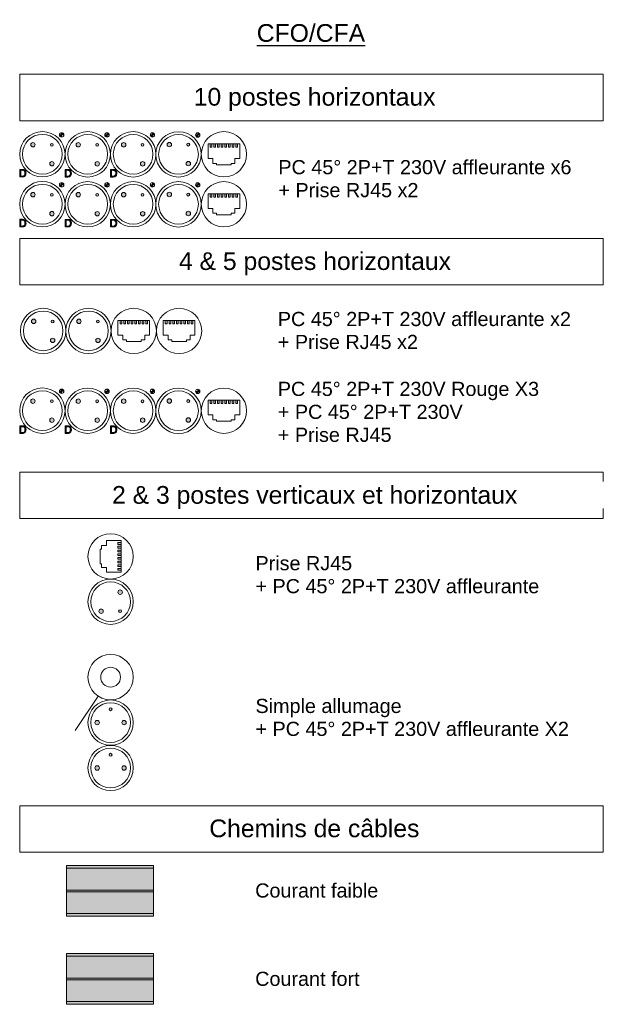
# Model space of a CAD drawing. Header units: millimetres. Extents: x -2845 to 74013, y -36085 to 13748.
# Tile 3 of 8: x -2845 to 1278, y 6795 to 13748. Entities that reach past the tile are written whole.
import ezdxf

# ---------------------------------------------------------------- set-up
doc = ezdxf.new("R2010")
doc.units = ezdxf.units.MM
for name, color, linetype, lineweight in [('A-DETL-GENF', 7, 'Continuous', 18), ('G-ANNO-TEXT', 7, 'Continuous', 30), ('LIGNE FINE', 7, 'Continuous', 18)]:
    doc.layers.add(name, color=color, linetype=linetype, lineweight=lineweight)
doc.styles.add('Arial', font='arial.ttf', dxfattribs={"height": 100})
doc.styles.add('Arial_1', font='arial.ttf', dxfattribs={"height": 125})
doc.styles.add('Arial_B', font='arial.ttf', dxfattribs={"height": 125})

# ---------------------------------------------------------------- blocks, each defined once
blk = doc.blocks.new('PC 2P_T_45__A X2 _ RJ45 X2 - 1 _ 50-325237-CFO_CFA 1 _ 50')
at = {"layer": 'A-DETL-GENF'}
h = blk.add_hatch(color=256, dxfattribs=at)
h.paths.add_polyline_path([(-2292.3, 11468.1), (-2288.3, 11468.7), (-2284.5, 11470.2), (-2281.3, 11472.7), (-2278.8, 11476), (-2277.2, 11479.7), (-2276.7, 11483.8), (-2277.2, 11487.8), (-2278.8, 11491.6), (-2281.3, 11494.9), (-2284.5, 11497.3), (-2288.3, 11498.9), (-2292.3, 11499.4), (-2296.4, 11498.9), (-2300.2, 11497.3), (-2303.4, 11494.9), (-2305.9, 11491.6), (-2307.5, 11487.8), (-2308, 11483.8), (-2307.5, 11479.7), (-2305.9, 11476), (-2303.4, 11472.7), (-2300.2, 11470.2), (-2296.4, 11468.7)])
h.paths.add_polyline_path([(-2612.3, 11468.1), (-2608.3, 11468.7), (-2604.5, 11470.2), (-2601.3, 11472.7), (-2598.8, 11476), (-2597.2, 11479.7), (-2596.7, 11483.8), (-2597.2, 11487.8), (-2598.8, 11491.6), (-2601.3, 11494.9), (-2604.5, 11497.3), (-2608.3, 11498.9), (-2612.3, 11499.4), (-2616.4, 11498.9), (-2620.2, 11497.3), (-2623.4, 11494.9), (-2625.9, 11491.6), (-2627.5, 11487.8), (-2628, 11483.8), (-2627.5, 11479.7), (-2625.9, 11476), (-2623.4, 11472.7), (-2620.2, 11470.2), (-2616.4, 11468.7)])
h.paths.add_polyline_path([(-1752.5, 11600.9), (-1752.5, 11624.9), (-1764.5, 11624.9), (-1764.5, 11600.9)])
h.paths.add_polyline_path([(-1686.5, 11600.9), (-1674.5, 11600.9), (-1674.5, 11624.9), (-1686.5, 11624.9)])
h.paths.add_polyline_path([(-1660.5, 11600.9), (-1648.5, 11600.9), (-1648.5, 11624.9), (-1660.5, 11624.9)])
h.paths.add_polyline_path([(-1634.5, 11600.9), (-1622.5, 11600.9), (-1622.5, 11624.9), (-1634.5, 11624.9)])
h.paths.add_polyline_path([(-1790.5, 11600.9), (-1778.5, 11600.9), (-1778.5, 11624.9), (-1790.5, 11624.9)])
h.paths.add_polyline_path([(-1700.5, 11600.9), (-1700.5, 11624.9), (-1712.5, 11624.9), (-1712.5, 11600.9)])
h.paths.add_polyline_path([(-1738.5, 11600.9), (-1726.5, 11600.9), (-1726.5, 11624.9), (-1738.5, 11624.9)])
h.paths.add_polyline_path([(-1816.5, 11600.9), (-1804.5, 11600.9), (-1804.5, 11624.9), (-1816.5, 11624.9)])
h.paths.add_polyline_path([(-2124.5, 11600.9), (-2124.5, 11624.9), (-2136.5, 11624.9), (-2136.5, 11600.9), (-2135.7, 11600.9)])
h.paths.add_polyline_path([(-1942.5, 11600.9), (-1942.5, 11624.9), (-1954.5, 11624.9), (-1954.5, 11600.9)])
h.paths.add_polyline_path([(-1968.5, 11600.9), (-1968.5, 11624.9), (-1980.5, 11624.9), (-1980.5, 11600.9)])
h.paths.add_polyline_path([(-2110.5, 11600.9), (-2098.5, 11600.9), (-2098.5, 11624.9), (-2110.5, 11624.9)])
h.paths.add_polyline_path([(-2084.5, 11600.9), (-2072.5, 11600.9), (-2072.5, 11624.9), (-2084.5, 11624.9)])
h.paths.add_polyline_path([(-2058.5, 11600.9), (-2046.5, 11600.9), (-2046.5, 11624.9), (-2058.5, 11624.9)])
h.paths.add_polyline_path([(-1994.5, 11600.9), (-1994.5, 11624.9), (-2006.5, 11624.9), (-2006.5, 11600.9)])
h.paths.add_polyline_path([(-2020.5, 11600.9), (-2020.5, 11624.9), (-2032.5, 11624.9), (-2032.5, 11600.9)])
h.paths.add_polyline_path([(-2426.7, 11602.4), (-2422.6, 11603), (-2418.8, 11604.5), (-2415.6, 11607), (-2413.1, 11610.3), (-2411.5, 11614), (-2411, 11618.1), (-2411.5, 11622.1), (-2413.1, 11625.9), (-2415.6, 11629.2), (-2418.8, 11631.6), (-2422.6, 11633.2), (-2426.7, 11633.7), (-2430.7, 11633.2), (-2434.5, 11631.6), (-2437.7, 11629.2), (-2440.2, 11625.9), (-2441.8, 11622.1), (-2442.3, 11618.1), (-2441.8, 11614), (-2440.2, 11610.3), (-2437.7, 11607), (-2434.5, 11604.5), (-2430.7, 11603)])
h.paths.add_polyline_path([(-2746.7, 11602.4), (-2742.6, 11603), (-2738.8, 11604.5), (-2735.6, 11607), (-2733.1, 11610.3), (-2731.5, 11614), (-2731, 11618.1), (-2731.5, 11622.1), (-2733.1, 11625.9), (-2735.6, 11629.2), (-2738.8, 11631.6), (-2742.6, 11633.2), (-2746.7, 11633.7), (-2750.7, 11633.2), (-2754.5, 11631.6), (-2757.7, 11629.2), (-2760.2, 11625.9), (-2761.8, 11622.1), (-2762.3, 11618.1), (-2761.8, 11614), (-2760.2, 11610.3), (-2757.7, 11607), (-2754.5, 11604.5), (-2750.7, 11603)])
h.paths.add_polyline_path([(-2293, 11607.4), (-2290.4, 11607.7), (-2288, 11608.7), (-2286, 11610.3), (-2284.4, 11612.4), (-2283.4, 11614.8), (-2283, 11617.4), (-2283.4, 11620), (-2284.4, 11622.4), (-2286, 11624.5), (-2288, 11626.1), (-2290.4, 11627.1), (-2293, 11627.4), (-2295.6, 11627.1), (-2298, 11626.1), (-2300.1, 11624.5), (-2301.7, 11622.4), (-2302.7, 11620), (-2303, 11617.4), (-2302.7, 11614.8), (-2301.7, 11612.4), (-2300.1, 11610.3), (-2298, 11608.7), (-2295.6, 11607.7)])
h.paths.add_polyline_path([(-2613, 11607.4), (-2610.4, 11607.7), (-2608, 11608.7), (-2606, 11610.3), (-2604.4, 11612.4), (-2603.4, 11614.8), (-2603, 11617.4), (-2603.4, 11620), (-2604.4, 11622.4), (-2606, 11624.5), (-2608, 11626.1), (-2610.4, 11627.1), (-2613, 11627.4), (-2615.6, 11627.1), (-2618, 11626.1), (-2620.1, 11624.5), (-2621.7, 11622.4), (-2622.7, 11620), (-2623, 11617.4), (-2622.7, 11614.8), (-2621.7, 11612.4), (-2620.1, 11610.3), (-2618, 11608.7), (-2615.6, 11607.7)])
for p, q in [((-2151.5, 11624.9), (-2151.5, 11520.9)), ((-2146.5, 11624.9), (-2151.5, 11624.9)), ((-2136.5, 11624.9), (-2146.5, 11624.9)), ((-2124.5, 11624.9), (-2136.5, 11624.9)), ((-2136.5, 11624.9), (-2136.5, 11600.9)), ((-2136.5, 11624.9), (-2136.5, 11600.9)), ((-2136.5, 11624.9), (-1942.5, 11624.9)), ((-2124.5, 11600.9), (-2124.5, 11624.9)), ((-2124.5, 11624.9), (-2124.5, 11600.9)), ((-2110.5, 11624.9), (-2124.5, 11624.9)), ((-2098.5, 11624.9), (-2110.5, 11624.9)), ((-2110.5, 11624.9), (-2110.5, 11600.9)), ((-2110.5, 11624.9), (-2110.5, 11600.9)), ((-2098.5, 11600.9), (-2098.5, 11624.9)), ((-2098.5, 11624.9), (-2098.5, 11600.9)), ((-2084.5, 11624.9), (-2098.5, 11624.9)), ((-2072.5, 11624.9), (-2084.5, 11624.9)), ((-2084.5, 11624.9), (-2084.5, 11600.9)), ((-2084.5, 11624.9), (-2084.5, 11600.9)), ((-2072.5, 11600.9), (-2072.5, 11624.9)), ((-2072.5, 11624.9), (-2072.5, 11600.9)), ((-2058.5, 11624.9), (-2072.5, 11624.9)), ((-2046.5, 11624.9), (-2058.5, 11624.9)), ((-2058.5, 11624.9), (-2058.5, 11600.9)), ((-2058.5, 11624.9), (-2058.5, 11600.9)), ((-2046.5, 11600.9), (-2046.5, 11624.9)), ((-2046.5, 11624.9), (-2046.5, 11600.9)), ((-2032.5, 11624.9), (-2046.5, 11624.9)), ((-2020.5, 11624.9), (-2032.5, 11624.9)), ((-2032.5, 11624.9), (-2032.5, 11600.9)), ((-2032.5, 11624.9), (-2032.5, 11600.9)), ((-2020.5, 11600.9), (-2020.5, 11624.9)), ((-2020.5, 11624.9), (-2020.5, 11600.9)), ((-2006.5, 11624.9), (-2020.5, 11624.9)), ((-1994.5, 11624.9), (-2006.5, 11624.9)), ((-2006.5, 11624.9), (-2006.5, 11600.9)), ((-2006.5, 11624.9), (-2006.5, 11600.9)), ((-1994.5, 11600.9), (-1994.5, 11624.9)), ((-1994.5, 11624.9), (-1994.5, 11600.9)), ((-1980.5, 11624.9), (-1994.5, 11624.9)), ((-1968.5, 11624.9), (-1980.5, 11624.9)), ((-1980.5, 11624.9), (-1980.5, 11600.9)), ((-1980.5, 11624.9), (-1980.5, 11600.9)), ((-1968.5, 11600.9), (-1968.5, 11624.9)), ((-1968.5, 11624.9), (-1968.5, 11600.9)), ((-1954.5, 11624.9), (-1968.5, 11624.9)), ((-1942.5, 11624.9), (-1954.5, 11624.9)), ((-1954.5, 11624.9), (-1954.5, 11600.9)), ((-1954.5, 11624.9), (-1954.5, 11600.9)), ((-1942.5, 11600.9), (-1942.5, 11624.9)), ((-1942.5, 11624.9), (-1942.5, 11600.9)), ((-1942.5, 11624.9), (-1927.5, 11624.9)), ((-1927.5, 11624.9), (-1927.5, 11520.9)), ((-1831.5, 11624.9), (-1831.5, 11520.9)), ((-1826.5, 11624.9), (-1831.5, 11624.9)), ((-1816.5, 11624.9), (-1826.5, 11624.9)), ((-1804.5, 11624.9), (-1816.5, 11624.9)), ((-1816.5, 11624.9), (-1816.5, 11600.9)), ((-1816.5, 11624.9), (-1816.5, 11600.9)), ((-1816.5, 11624.9), (-1622.5, 11624.9)), ((-1804.5, 11600.9), (-1804.5, 11624.9)), ((-1804.5, 11624.9), (-1804.5, 11600.9)), ((-1790.5, 11624.9), (-1804.5, 11624.9)), ((-1778.5, 11624.9), (-1790.5, 11624.9)), ((-1790.5, 11624.9), (-1790.5, 11600.9)), ((-1790.5, 11624.9), (-1790.5, 11600.9)), ((-1778.5, 11600.9), (-1778.5, 11624.9)), ((-1778.5, 11624.9), (-1778.5, 11600.9)), ((-1764.5, 11624.9), (-1778.5, 11624.9)), ((-1752.5, 11624.9), (-1764.5, 11624.9)), ((-1764.5, 11624.9), (-1764.5, 11600.9)), ((-1764.5, 11624.9), (-1764.5, 11600.9)), ((-1752.5, 11600.9), (-1752.5, 11624.9)), ((-1752.5, 11624.9), (-1752.5, 11600.9)), ((-1738.5, 11624.9), (-1752.5, 11624.9)), ((-1726.5, 11624.9), (-1738.5, 11624.9)), ((-1738.5, 11624.9), (-1738.5, 11600.9)), ((-1738.5, 11624.9), (-1738.5, 11600.9)), ((-1726.5, 11600.9), (-1726.5, 11624.9)), ((-1726.5, 11624.9), (-1726.5, 11600.9)), ((-1712.5, 11624.9), (-1726.5, 11624.9)), ((-1700.5, 11624.9), (-1712.5, 11624.9)), ((-1712.5, 11624.9), (-1712.5, 11600.9)), ((-1712.5, 11624.9), (-1712.5, 11600.9)), ((-1700.5, 11600.9), (-1700.5, 11624.9)), ((-1700.5, 11624.9), (-1700.5, 11600.9)), ((-1686.5, 11624.9), (-1700.5, 11624.9)), ((-1674.5, 11624.9), (-1686.5, 11624.9)), ((-1686.5, 11624.9), (-1686.5, 11600.9)), ((-1686.5, 11624.9), (-1686.5, 11600.9)), ((-1674.5, 11600.9), (-1674.5, 11624.9)), ((-1674.5, 11624.9), (-1674.5, 11600.9)), ((-1660.5, 11624.9), (-1674.5, 11624.9)), ((-1648.5, 11624.9), (-1660.5, 11624.9)), ((-1660.5, 11624.9), (-1660.5, 11600.9)), ((-1660.5, 11624.9), (-1660.5, 11600.9)), ((-1648.5, 11600.9), (-1648.5, 11624.9)), ((-1648.5, 11624.9), (-1648.5, 11600.9)), ((-1634.5, 11624.9), (-1648.5, 11624.9)), ((-1622.5, 11624.9), (-1634.5, 11624.9)), ((-1634.5, 11624.9), (-1634.5, 11600.9)), ((-1634.5, 11624.9), (-1634.5, 11600.9)), ((-1622.5, 11600.9), (-1622.5, 11624.9)), ((-1622.5, 11624.9), (-1622.5, 11600.9)), ((-1622.5, 11624.9), (-1607.5, 11624.9)), ((-1607.5, 11624.9), (-1607.5, 11520.9)), ((-2136.5, 11600.9), (-2124.5, 11600.9)), ((-2136.5, 11600.9), (-2124.5, 11600.9)), ((-2110.5, 11600.9), (-2098.5, 11600.9)), ((-2110.5, 11600.9), (-2098.5, 11600.9)), ((-2084.5, 11600.9), (-2072.5, 11600.9)), ((-2084.5, 11600.9), (-2072.5, 11600.9)), ((-2058.5, 11600.9), (-2046.5, 11600.9)), ((-2058.5, 11600.9), (-2046.5, 11600.9)), ((-2032.5, 11600.9), (-2020.5, 11600.9)), ((-2020.5, 11600.9), (-2032.5, 11600.9)), ((-2006.5, 11600.9), (-1994.5, 11600.9)), ((-1994.5, 11600.9), (-2006.5, 11600.9)), ((-1980.5, 11600.9), (-1968.5, 11600.9)), ((-1968.5, 11600.9), (-1980.5, 11600.9)), ((-1954.5, 11600.9), (-1942.5, 11600.9)), ((-1942.5, 11600.9), (-1954.5, 11600.9)), ((-1816.5, 11600.9), (-1804.5, 11600.9)), ((-1816.5, 11600.9), (-1804.5, 11600.9)), ((-1790.5, 11600.9), (-1778.5, 11600.9)), ((-1790.5, 11600.9), (-1778.5, 11600.9)), ((-1764.5, 11600.9), (-1752.5, 11600.9)), ((-1764.5, 11600.9), (-1752.5, 11600.9)), ((-1738.5, 11600.9), (-1726.5, 11600.9)), ((-1738.5, 11600.9), (-1726.5, 11600.9)), ((-1712.5, 11600.9), (-1700.5, 11600.9)), ((-1700.5, 11600.9), (-1712.5, 11600.9)), ((-1686.5, 11600.9), (-1674.5, 11600.9)), ((-1674.5, 11600.9), (-1686.5, 11600.9)), ((-1660.5, 11600.9), (-1648.5, 11600.9)), ((-1648.5, 11600.9), (-1660.5, 11600.9)), ((-1634.5, 11600.9), (-1622.5, 11600.9)), ((-1622.5, 11600.9), (-1634.5, 11600.9)), ((-2151.5, 11520.9), (-2117.5, 11520.9)), ((-2117.5, 11520.9), (-2117.5, 11486.9)), ((-2117.5, 11486.9), (-2091.5, 11486.9)), ((-2091.5, 11486.9), (-2091.5, 11476.9)), ((-2091.5, 11476.9), (-2039.5, 11476.9)), ((-1987.5, 11476.9), (-2039.5, 11476.9)), ((-1961.5, 11486.9), (-1987.5, 11486.9)), ((-1987.5, 11486.9), (-1987.5, 11476.9)), ((-1927.5, 11520.9), (-1961.5, 11520.9)), ((-1961.5, 11520.9), (-1961.5, 11486.9)), ((-1831.5, 11520.9), (-1797.5, 11520.9)), ((-1797.5, 11520.9), (-1797.5, 11486.9)), ((-1797.5, 11486.9), (-1771.5, 11486.9)), ((-1771.5, 11486.9), (-1771.5, 11476.9)), ((-1771.5, 11476.9), (-1719.5, 11476.9)), ((-1667.5, 11476.9), (-1719.5, 11476.9)), ((-1641.5, 11486.9), (-1667.5, 11486.9)), ((-1667.5, 11486.9), (-1667.5, 11476.9)), ((-1607.5, 11520.9), (-1641.5, 11520.9)), ((-1641.5, 11520.9), (-1641.5, 11486.9))]:
    blk.add_line(p, q, dxfattribs=at)
for centre, radius in [((-2679.5, 11550.9), 160), ((-2679.5, 11550.9), 140), ((-2359.5, 11550.9), 160), ((-2359.5, 11550.9), 140), ((-2039.5, 11550.9), 160), ((-1719.5, 11550.9), 160), ((-2746.7, 11618.1), 15.6), ((-2613, 11617.4), 10), ((-2426.7, 11618.1), 15.6), ((-2293, 11617.4), 10), ((-2612.3, 11483.8), 15.6), ((-2292.3, 11483.8), 15.6)]:
    blk.add_circle(centre, radius, dxfattribs=at)
for centre, radius, start, end in [((-2746.7, 11618.1), 15.6, 0, 180), ((-2746.7, 11618.1), 15.6, 180, 0), ((-2613, 11617.4), 10, 0, 180), ((-2613, 11617.4), 10, 180, 0), ((-2426.7, 11618.1), 15.6, 0, 180), ((-2426.7, 11618.1), 15.6, 180, 0), ((-2293, 11617.4), 10, 0, 180), ((-2293, 11617.4), 10, 180, 0), ((-2612.3, 11483.8), 15.6, 0, 180), ((-2612.3, 11483.8), 15.6, 180, 0), ((-2292.3, 11483.8), 15.6, 0, 180), ((-2292.3, 11483.8), 15.6, 180, 0)]:
    blk.add_arc(centre, radius, start, end, dxfattribs=at)
blk = doc.blocks.new('PC2P_T_45__AFFLEURENTE - 1 _ 50-325240-CFO_CFA 1 _ 50')
at = {"layer": 'A-DETL-GENF'}
h = blk.add_hatch(color=256, dxfattribs=at)
h.paths.add_polyline_path([(-2270.2, 9555.7), (-2266.1, 9556.2), (-2262.3, 9557.8), (-2259.1, 9560.3), (-2256.6, 9563.5), (-2255, 9567.3), (-2254.5, 9571.3), (-2255, 9575.4), (-2256.6, 9579.2), (-2259.1, 9582.4), (-2262.3, 9584.9), (-2266.1, 9586.4), (-2270.2, 9587), (-2274.2, 9586.4), (-2278, 9584.9), (-2281.2, 9582.4), (-2283.7, 9579.2), (-2285.3, 9575.4), (-2285.8, 9571.3), (-2285.3, 9567.3), (-2283.7, 9563.5), (-2281.2, 9560.3), (-2278, 9557.8), (-2272.4, 9556)])
h.paths.add_polyline_path([(-2136.5, 9562), (-2133.9, 9562.4), (-2131.5, 9563.4), (-2129.5, 9564.9), (-2127.9, 9567), (-2126.9, 9569.4), (-2126.5, 9572), (-2126.9, 9574.6), (-2127.9, 9577), (-2129.5, 9579.1), (-2131.5, 9580.7), (-2135.7, 9581.9), (-2136.5, 9582), (-2139.1, 9581.7), (-2141.5, 9580.7), (-2143.6, 9579.1), (-2145.2, 9577), (-2146.2, 9574.6), (-2146.5, 9572), (-2146.2, 9569.4), (-2145.2, 9567), (-2143.6, 9564.9), (-2141.5, 9563.4), (-2139.1, 9562.4)])
h.paths.add_polyline_path([(-2135.8, 9690), (-2131.8, 9690.5), (-2128, 9692.1), (-2124.8, 9694.6), (-2122.3, 9697.8), (-2120.7, 9701.6), (-2120.2, 9705.6), (-2120.7, 9709.7), (-2122.3, 9713.5), (-2124.8, 9716.7), (-2128, 9719.2), (-2131.8, 9720.8), (-2135.8, 9721.3), (-2139.9, 9720.8), (-2143.7, 9719.2), (-2146.9, 9716.7), (-2149.4, 9713.5), (-2151, 9709.7), (-2151.5, 9705.6), (-2151, 9701.6), (-2149.4, 9697.8), (-2146.9, 9694.6), (-2143.7, 9692.1), (-2139.9, 9690.5)])
for centre, radius in [((-2203, 9638.5), 160), ((-2203, 9638.5), 140), ((-2135.8, 9705.6), 15.6), ((-2270.2, 9571.3), 15.6), ((-2136.5, 9572), 10)]:
    blk.add_circle(centre, radius, dxfattribs=at)
for centre, radius, start, end in [((-2135.8, 9705.6), 15.6, 90, 270), ((-2135.8, 9705.6), 15.6, 270, 90), ((-2270.2, 9571.3), 15.6, 90, 270), ((-2270.2, 9571.3), 15.6, 270, 90), ((-2136.5, 9572), 10, 90, 270), ((-2136.5, 9572), 10, 270, 90)]:
    blk.add_arc(centre, radius, start, end, dxfattribs=at)
blk = doc.blocks.new('RJ45 - 160-325201-CFO_CFA 1 _ 50')
at = {"layer": 'A-DETL-GENF'}
h = blk.add_hatch(color=256, dxfattribs=at)
h.paths.add_polyline_path([(-2153, 9861.5), (-2129, 9861.5), (-2129, 9873.5), (-2153, 9873.5)])
h.paths.add_polyline_path([(-2135.7, 9887.5), (-2129, 9887.5), (-2129, 9899.5), (-2153, 9899.5), (-2153, 9887.5)])
h.paths.add_polyline_path([(-2153, 9913.5), (-2129, 9913.5), (-2129, 9925.5), (-2153, 9925.5)])
h.paths.add_polyline_path([(-2135.7, 9939.5), (-2129, 9939.5), (-2129, 9951.5), (-2153, 9951.5), (-2153, 9939.5)])
h.paths.add_polyline_path([(-2153, 9965.5), (-2129, 9965.5), (-2129, 9977.5), (-2153, 9977.5)])
h.paths.add_polyline_path([(-2153, 9991.5), (-2129, 9991.5), (-2129, 10003.5), (-2153, 10003.5)])
h.paths.add_polyline_path([(-2153, 10017.5), (-2129, 10017.5), (-2129, 10029.5), (-2153, 10029.5)])
h.paths.add_polyline_path([(-2153, 10043.5), (-2129, 10043.5), (-2129, 10055.5), (-2153, 10055.5)])
for p, q in [((-2233, 10036.5), (-2267, 10036.5)), ((-2267, 10036.5), (-2267, 10010.5)), ((-2129, 10070.5), (-2233, 10070.5)), ((-2233, 10070.5), (-2233, 10036.5)), ((-2129, 10055.5), (-2153, 10055.5)), ((-2153, 10055.5), (-2153, 10043.5)), ((-2129, 10055.5), (-2153, 10055.5)), ((-2153, 10055.5), (-2153, 10043.5)), ((-2153, 10043.5), (-2129, 10043.5)), ((-2129, 10043.5), (-2153, 10043.5)), ((-2129, 10029.5), (-2153, 10029.5)), ((-2153, 10029.5), (-2153, 10017.5)), ((-2129, 10029.5), (-2153, 10029.5)), ((-2153, 10029.5), (-2153, 10017.5)), ((-2153, 10017.5), (-2129, 10017.5)), ((-2129, 10017.5), (-2153, 10017.5)), ((-2129, 10065.5), (-2129, 10070.5)), ((-2129, 10055.5), (-2129, 10065.5)), ((-2129, 10043.5), (-2129, 10055.5)), ((-2129, 10055.5), (-2129, 9861.5)), ((-2129, 10029.5), (-2129, 10043.5)), ((-2129, 10017.5), (-2129, 10029.5)), ((-2129, 10003.5), (-2129, 10017.5)), ((-2267, 10010.5), (-2277, 10010.5)), ((-2277, 10010.5), (-2277, 9958.5)), ((-2277, 9906.5), (-2277, 9958.5)), ((-2129, 10003.5), (-2153, 10003.5)), ((-2153, 10003.5), (-2153, 9991.5)), ((-2129, 10003.5), (-2153, 10003.5)), ((-2153, 10003.5), (-2153, 9991.5)), ((-2153, 9991.5), (-2129, 9991.5)), ((-2129, 9991.5), (-2153, 9991.5)), ((-2129, 9977.5), (-2153, 9977.5)), ((-2153, 9977.5), (-2153, 9965.5)), ((-2129, 9977.5), (-2153, 9977.5)), ((-2153, 9977.5), (-2153, 9965.5)), ((-2153, 9965.5), (-2129, 9965.5)), ((-2129, 9965.5), (-2153, 9965.5)), ((-2129, 9951.5), (-2153, 9951.5)), ((-2153, 9951.5), (-2153, 9939.5)), ((-2129, 9951.5), (-2153, 9951.5)), ((-2153, 9939.5), (-2153, 9951.5)), ((-2129, 9991.5), (-2129, 10003.5)), ((-2129, 9977.5), (-2129, 9991.5)), ((-2129, 9965.5), (-2129, 9977.5)), ((-2129, 9951.5), (-2129, 9965.5)), ((-2129, 9939.5), (-2129, 9951.5)), ((-2267, 9906.5), (-2277, 9906.5)), ((-2267, 9880.5), (-2267, 9906.5)), ((-2233, 9880.5), (-2267, 9880.5)), ((-2233, 9846.5), (-2233, 9880.5)), ((-2153, 9939.5), (-2129, 9939.5)), ((-2129, 9939.5), (-2153, 9939.5)), ((-2129, 9925.5), (-2153, 9925.5)), ((-2153, 9925.5), (-2153, 9913.5)), ((-2129, 9925.5), (-2153, 9925.5)), ((-2153, 9913.5), (-2153, 9925.5)), ((-2153, 9913.5), (-2129, 9913.5)), ((-2129, 9913.5), (-2153, 9913.5)), ((-2129, 9899.5), (-2153, 9899.5)), ((-2153, 9899.5), (-2153, 9887.5)), ((-2129, 9899.5), (-2153, 9899.5)), ((-2153, 9887.5), (-2153, 9899.5)), ((-2153, 9887.5), (-2129, 9887.5)), ((-2129, 9887.5), (-2153, 9887.5)), ((-2129, 9873.5), (-2153, 9873.5)), ((-2153, 9873.5), (-2153, 9861.5)), ((-2129, 9873.5), (-2153, 9873.5)), ((-2153, 9861.5), (-2153, 9873.5)), ((-2129, 9925.5), (-2129, 9939.5)), ((-2129, 9913.5), (-2129, 9925.5)), ((-2129, 9899.5), (-2129, 9913.5)), ((-2129, 9887.5), (-2129, 9899.5)), ((-2129, 9873.5), (-2129, 9887.5)), ((-2129, 9861.5), (-2129, 9873.5)), ((-2129, 9846.5), (-2233, 9846.5)), ((-2153, 9861.5), (-2129, 9861.5)), ((-2129, 9861.5), (-2153, 9861.5)), ((-2129, 9861.5), (-2129, 9846.5))]:
    blk.add_line(p, q, dxfattribs=at)
blk.add_circle((-2203, 9958.5), 160, dxfattribs=at)
blk = doc.blocks.new('PC2P_T_45__VOYANT_DETROMPEUR_AFFLEURENTE - 1 _ 50-325176-CFO_CFA 1 _ 50')
at = {"layer": 'A-DETL-GENF'}
for points in [[(-2549.1, 12919.2), (-2549.1, 12934.9), (-2564.8, 12934.9), (-2564.2, 12930.8), (-2562.7, 12927), (-2560.2, 12923.8), (-2556.9, 12921.3), (-2553.2, 12919.8)], [(-2549.1, 12934.9), (-2533.5, 12934.9), (-2534, 12938.9), (-2535.6, 12942.7), (-2538.1, 12945.9), (-2541.3, 12948.4), (-2545.8, 12950), (-2549.1, 12950.5)]]:
    blk.add_hatch(color=256, dxfattribs=at).paths.add_polyline_path(points)
h = blk.add_hatch(color=256, dxfattribs=at)
h.paths.add_polyline_path([(-2617.8, 12715.5), (-2613.7, 12716), (-2610, 12717.6), (-2606.7, 12720.1), (-2604.2, 12723.3), (-2602.7, 12727.1), (-2602.1, 12731.1), (-2602.7, 12735.2), (-2604.2, 12739), (-2606.7, 12742.2), (-2610, 12744.7), (-2613.7, 12746.3), (-2617.8, 12746.8), (-2621.8, 12746.3), (-2625.6, 12744.7), (-2628.8, 12742.2), (-2631.3, 12739), (-2632.9, 12735.2), (-2633.4, 12731.1), (-2632.9, 12727.1), (-2631.3, 12723.3), (-2628.8, 12720.1), (-2625.6, 12717.6), (-2621.8, 12716)])
h.paths.add_polyline_path([(-2752.1, 12849.8), (-2748, 12850.3), (-2744.3, 12851.9), (-2741, 12854.4), (-2738.5, 12857.6), (-2737, 12861.4), (-2736.4, 12865.4), (-2737, 12869.5), (-2738.5, 12873.3), (-2741, 12876.5), (-2744.3, 12879), (-2748, 12880.6), (-2752.1, 12881.1), (-2756.1, 12880.6), (-2759.9, 12879), (-2763.1, 12876.5), (-2765.6, 12873.3), (-2767.2, 12869.5), (-2767.7, 12865.4), (-2767.2, 12861.4), (-2765.6, 12857.6), (-2763.1, 12854.4), (-2759.9, 12851.9), (-2756.1, 12850.3)])
h.paths.add_polyline_path([(-2618.5, 12854.8), (-2615.9, 12855.1), (-2613.5, 12856.1), (-2611.4, 12857.7), (-2609.8, 12859.8), (-2608.8, 12862.2), (-2608.5, 12864.8), (-2608.8, 12867.3), (-2609.8, 12869.8), (-2611.4, 12871.8), (-2613.5, 12873.4), (-2615.9, 12874.4), (-2618.5, 12874.8), (-2621, 12874.4), (-2623.5, 12873.4), (-2625.5, 12871.8), (-2627.1, 12869.8), (-2628.1, 12867.3), (-2628.5, 12864.8), (-2628.1, 12862.2), (-2627.1, 12859.8), (-2625.5, 12857.7), (-2623.5, 12856.1), (-2621, 12855.1)])
h = blk.add_hatch(color=256, dxfattribs=at)
h.paths.add_polyline_path([(-2825.8, 12637.7), (-2819.1, 12638.2), (-2815, 12639.1), (-2811.5, 12640.7), (-2808.4, 12643), (-2805.8, 12646), (-2803.8, 12649.5), (-2801.3, 12657.5), (-2800.9, 12664.5), (-2801.3, 12671.4), (-2803.8, 12679.4), (-2805.8, 12682.9), (-2808.4, 12685.9), (-2811.5, 12688.3), (-2815, 12689.9), (-2819.9, 12691), (-2825, 12691.3), (-2845.2, 12691.3), (-2845.2, 12637.7)])
h.paths.add_polyline_path([(-2826.1, 12644), (-2838.1, 12644), (-2838.1, 12685), (-2820.5, 12684.6), (-2816, 12683.1), (-2814.1, 12681.7), (-2811.9, 12679.2), (-2810.2, 12676.4), (-2809.1, 12673.3), (-2808.2, 12664.5), (-2809.1, 12655.7), (-2810.2, 12652.6), (-2811.9, 12649.7), (-2816, 12645.8), (-2820.5, 12644.3), (-2823.3, 12644.1)])
for p, q in [((-2549.1, 12934.9), (-2564.8, 12934.9)), ((-2549.1, 12950.5), (-2549.1, 12934.9)), ((-2549.1, 12934.9), (-2533.5, 12934.9)), ((-2549.1, 12919.2), (-2549.1, 12934.9)), ((-2825, 12691.3), (-2845.2, 12691.3)), ((-2845.2, 12691.3), (-2845.2, 12637.7)), ((-2838.1, 12644), (-2838.1, 12685)), ((-2838.1, 12685), (-2826.1, 12685)), ((-2845.2, 12637.7), (-2825.8, 12637.7)), ((-2826.1, 12644), (-2838.1, 12644))]:
    blk.add_line(p, q, dxfattribs=at)
for centre, radius in [((-2685.2, 12798), 160.3), ((-2685.2, 12798), 140.3), ((-2549.1, 12934.9), 15.6), ((-2617.8, 12731.1), 15.6)]:
    blk.add_circle(centre, radius, dxfattribs=at)
for centre, radius, start, end in [((-2549.1, 12934.9), 15.6, 180, 270), ((-2549.1, 12934.9), 15.6, 0, 90), ((-2752.1, 12865.4), 15.6, 135, 315), ((-2752.1, 12865.4), 15.6, 315, 135), ((-2618.5, 12864.8), 10, 135, 315), ((-2618.5, 12864.8), 10, 315, 135), ((-2617.8, 12731.1), 15.6, 135, 315), ((-2617.8, 12731.1), 15.6, 315, 135), ((-2825.9, 12645.8), 39.1, 82.10239, 90.38224), ((-2824.4, 12659.4), 31.9, 72.86733, 91.05339), ((-2821.7, 12673.5), 11.2, 46.98368, 83.88847), ((-2820.4, 12673.7), 17, 45.60014, 71.55673), ((-2825.2, 12669.3), 16.6, 13.74501, 47.96306), ((-2825.2, 12659.6), 16.6, 312.03694, 346.25499), ((-2844.4, 12665.2), 36.3, 358.80997, 12.83296), ((-2844.4, 12663.7), 36.3, 347.16704, 1.19003), ((-2822, 12671.2), 20, 24.34983, 47.33816), ((-2832.8, 12666.2), 31.9, 9.31311, 24.47187), ((-2832.8, 12662.7), 31.9, 335.52813, 350.68689), ((-2844.2, 12665.1), 43.4, 359.22051, 8.39902), ((-2844.2, 12663.9), 43.4, 351.60098, 0.77949), ((-2825.9, 12683.1), 39.1, 269.61776, 277.89761), ((-2824.4, 12669.6), 31.9, 267.45922, 287.13267), ((-2821.7, 12655.5), 11.2, 276.11153, 313.01632), ((-2820.4, 12655.2), 17, 288.44327, 314.39986), ((-2822, 12657.8), 20, 312.66184, 335.65017)]:
    blk.add_arc(centre, radius, start, end, dxfattribs=at)
blk = doc.blocks.new('PC2P_T_45__VOYANT_AFFLEURENTE - 1 _ 50-325178-CFO_CFA 1 _ 50')
at = {"layer": 'A-DETL-GENF'}
for points in [[(-1587.3, 12918.6), (-1587.3, 12934.2), (-1602.9, 12934.2), (-1602.4, 12930.2), (-1600.8, 12926.4), (-1598.3, 12923.2), (-1595.1, 12920.7), (-1591.3, 12919.1), (-1589, 12918.8)], [(-1587.3, 12934.2), (-1571.6, 12934.2), (-1572.2, 12938.3), (-1573.7, 12942), (-1576.2, 12945.3), (-1579.5, 12947.7), (-1583.2, 12949.3), (-1587.3, 12949.8)]]:
    blk.add_hatch(color=256, dxfattribs=at).paths.add_polyline_path(points)
h = blk.add_hatch(color=256, dxfattribs=at)
h.paths.add_polyline_path([(-1653.6, 12716.6), (-1649.6, 12717.2), (-1645.8, 12718.7), (-1642.6, 12721.2), (-1640.1, 12724.4), (-1638.5, 12728.2), (-1638, 12732.3), (-1638.5, 12736.3), (-1640.1, 12740.1), (-1642.6, 12743.3), (-1645.8, 12745.8), (-1649.6, 12747.4), (-1653.6, 12747.9), (-1657.7, 12747.4), (-1661.4, 12745.8), (-1664.7, 12743.3), (-1667.2, 12740.1), (-1668.7, 12736.3), (-1669.3, 12732.3), (-1668.7, 12728.2), (-1667.2, 12724.4), (-1664.7, 12721.2), (-1661.4, 12718.7), (-1657.7, 12717.2)])
h.paths.add_polyline_path([(-1787.9, 12850.9), (-1783.9, 12851.5), (-1780.1, 12853), (-1776.9, 12855.5), (-1774.4, 12858.8), (-1772.8, 12862.5), (-1772.3, 12866.6), (-1772.8, 12870.6), (-1774.4, 12874.4), (-1776.9, 12877.6), (-1780.1, 12880.1), (-1783.9, 12881.7), (-1787.9, 12882.2), (-1792, 12881.7), (-1795.8, 12880.1), (-1799, 12877.6), (-1801.5, 12874.4), (-1803, 12870.6), (-1803.6, 12866.6), (-1803, 12862.5), (-1801.5, 12858.8), (-1799, 12855.5), (-1795.8, 12853), (-1792, 12851.5)])
h.paths.add_polyline_path([(-1654.3, 12855.9), (-1651.7, 12856.2), (-1649.3, 12857.2), (-1647.2, 12858.8), (-1645.6, 12860.9), (-1644.6, 12863.3), (-1644.3, 12865.9), (-1644.6, 12868.5), (-1645.6, 12870.9), (-1647.2, 12873), (-1649.3, 12874.6), (-1651.7, 12875.6), (-1654.3, 12875.9), (-1656.9, 12875.6), (-1659.3, 12874.6), (-1661.4, 12873), (-1663, 12870.9), (-1664, 12868.5), (-1664.3, 12865.9), (-1664, 12863.3), (-1663, 12860.9), (-1661.4, 12858.8), (-1659.3, 12857.2), (-1656.9, 12856.2)])
for p, q in [((-1587.3, 12934.2), (-1602.9, 12934.2)), ((-1587.3, 12949.8), (-1587.3, 12934.2)), ((-1587.3, 12934.2), (-1571.6, 12934.2)), ((-1587.3, 12918.6), (-1587.3, 12934.2))]:
    blk.add_line(p, q, dxfattribs=at)
for centre, radius in [((-1723.3, 12797.3), 160.3), ((-1723.3, 12797.3), 140.3), ((-1587.3, 12934.2), 15.6)]:
    blk.add_circle(centre, radius, dxfattribs=at)
for centre, radius, start, end in [((-1587.3, 12934.2), 15.6, 180, 270), ((-1587.3, 12934.2), 15.6, 0, 90), ((-1787.9, 12866.6), 15.6, 135, 315), ((-1787.9, 12866.6), 15.6, 315, 135), ((-1654.3, 12865.9), 10, 135, 315), ((-1654.3, 12865.9), 10, 315, 135), ((-1653.6, 12732.3), 15.6, 135, 315), ((-1653.6, 12732.3), 15.6, 315, 135)]:
    blk.add_arc(centre, radius, start, end, dxfattribs=at)
blk = doc.blocks.new('RJ45 - 1 _ 50-325243-CFO_CFA 1 _ 50')
at = {"layer": 'A-DETL-GENF'}
h = blk.add_hatch(color=256, dxfattribs=at)
h.paths.add_polyline_path([(-1315.6, 12847.7), (-1305.7, 12847.7), (-1305.7, 12871.7), (-1317.7, 12871.7), (-1317.7, 12847.7)])
h.paths.add_polyline_path([(-1487.7, 12847.7), (-1487.7, 12871.7), (-1499.7, 12871.7), (-1499.7, 12847.7)])
h.paths.add_polyline_path([(-1473.7, 12847.7), (-1461.7, 12847.7), (-1461.7, 12871.7), (-1473.7, 12871.7)])
h.paths.add_polyline_path([(-1447.7, 12847.7), (-1435.7, 12847.7), (-1435.7, 12871.7), (-1447.7, 12871.7)])
h.paths.add_polyline_path([(-1331.7, 12847.7), (-1331.7, 12871.7), (-1343.7, 12871.7), (-1343.7, 12847.7)])
h.paths.add_polyline_path([(-1421.7, 12847.7), (-1409.7, 12847.7), (-1409.7, 12871.7), (-1421.7, 12871.7)])
h.paths.add_polyline_path([(-1357.7, 12847.7), (-1357.7, 12871.7), (-1369.7, 12871.7), (-1369.7, 12847.7)])
h.paths.add_polyline_path([(-1395.7, 12847.7), (-1383.7, 12847.7), (-1383.7, 12871.7), (-1395.7, 12871.7)])
for p, q in [((-1514.7, 12871.7), (-1514.7, 12767.7)), ((-1509.7, 12871.7), (-1514.7, 12871.7)), ((-1499.7, 12871.7), (-1509.7, 12871.7)), ((-1487.7, 12871.7), (-1499.7, 12871.7)), ((-1499.7, 12871.7), (-1499.7, 12847.7)), ((-1499.7, 12871.7), (-1499.7, 12847.7)), ((-1499.7, 12871.7), (-1305.7, 12871.7)), ((-1487.7, 12847.7), (-1487.7, 12871.7)), ((-1487.7, 12871.7), (-1487.7, 12847.7)), ((-1473.7, 12871.7), (-1487.7, 12871.7)), ((-1461.7, 12871.7), (-1473.7, 12871.7)), ((-1473.7, 12871.7), (-1473.7, 12847.7)), ((-1473.7, 12871.7), (-1473.7, 12847.7)), ((-1461.7, 12847.7), (-1461.7, 12871.7)), ((-1461.7, 12871.7), (-1461.7, 12847.7)), ((-1447.7, 12871.7), (-1461.7, 12871.7)), ((-1435.7, 12871.7), (-1447.7, 12871.7)), ((-1447.7, 12871.7), (-1447.7, 12847.7)), ((-1447.7, 12871.7), (-1447.7, 12847.7)), ((-1435.7, 12847.7), (-1435.7, 12871.7)), ((-1435.7, 12871.7), (-1435.7, 12847.7)), ((-1421.7, 12871.7), (-1435.7, 12871.7)), ((-1409.7, 12871.7), (-1421.7, 12871.7)), ((-1421.7, 12871.7), (-1421.7, 12847.7)), ((-1421.7, 12871.7), (-1421.7, 12847.7)), ((-1409.7, 12847.7), (-1409.7, 12871.7)), ((-1409.7, 12871.7), (-1409.7, 12847.7)), ((-1395.7, 12871.7), (-1409.7, 12871.7)), ((-1383.7, 12871.7), (-1395.7, 12871.7)), ((-1395.7, 12871.7), (-1395.7, 12847.7)), ((-1395.7, 12871.7), (-1395.7, 12847.7)), ((-1383.7, 12847.7), (-1383.7, 12871.7)), ((-1383.7, 12871.7), (-1383.7, 12847.7)), ((-1369.7, 12871.7), (-1383.7, 12871.7)), ((-1357.7, 12871.7), (-1369.7, 12871.7)), ((-1369.7, 12871.7), (-1369.7, 12847.7)), ((-1369.7, 12871.7), (-1369.7, 12847.7)), ((-1357.7, 12847.7), (-1357.7, 12871.7)), ((-1357.7, 12871.7), (-1357.7, 12847.7)), ((-1343.7, 12871.7), (-1357.7, 12871.7)), ((-1331.7, 12871.7), (-1343.7, 12871.7)), ((-1343.7, 12871.7), (-1343.7, 12847.7)), ((-1343.7, 12871.7), (-1343.7, 12847.7)), ((-1331.7, 12847.7), (-1331.7, 12871.7)), ((-1331.7, 12871.7), (-1331.7, 12847.7)), ((-1317.7, 12871.7), (-1331.7, 12871.7)), ((-1305.7, 12871.7), (-1317.7, 12871.7)), ((-1317.7, 12871.7), (-1317.7, 12847.7)), ((-1317.7, 12871.7), (-1317.7, 12847.7)), ((-1305.7, 12847.7), (-1305.7, 12871.7)), ((-1305.7, 12871.7), (-1305.7, 12847.7)), ((-1305.7, 12871.7), (-1290.7, 12871.7)), ((-1290.7, 12871.7), (-1290.7, 12767.7)), ((-1499.7, 12847.7), (-1487.7, 12847.7)), ((-1499.7, 12847.7), (-1487.7, 12847.7)), ((-1473.7, 12847.7), (-1461.7, 12847.7)), ((-1473.7, 12847.7), (-1461.7, 12847.7)), ((-1447.7, 12847.7), (-1435.7, 12847.7)), ((-1447.7, 12847.7), (-1435.7, 12847.7)), ((-1421.7, 12847.7), (-1409.7, 12847.7)), ((-1421.7, 12847.7), (-1409.7, 12847.7)), ((-1395.7, 12847.7), (-1383.7, 12847.7)), ((-1383.7, 12847.7), (-1395.7, 12847.7)), ((-1369.7, 12847.7), (-1357.7, 12847.7)), ((-1357.7, 12847.7), (-1369.7, 12847.7)), ((-1343.7, 12847.7), (-1331.7, 12847.7)), ((-1331.7, 12847.7), (-1343.7, 12847.7)), ((-1317.7, 12847.7), (-1305.7, 12847.7)), ((-1305.7, 12847.7), (-1317.7, 12847.7)), ((-1514.7, 12767.7), (-1480.7, 12767.7)), ((-1480.7, 12767.7), (-1480.7, 12733.7)), ((-1480.7, 12733.7), (-1454.7, 12733.7)), ((-1454.7, 12733.7), (-1454.7, 12723.7)), ((-1324.7, 12733.7), (-1350.7, 12733.7)), ((-1350.7, 12733.7), (-1350.7, 12723.7)), ((-1290.7, 12767.7), (-1324.7, 12767.7)), ((-1324.7, 12767.7), (-1324.7, 12733.7)), ((-1454.7, 12723.7), (-1402.7, 12723.7)), ((-1350.7, 12723.7), (-1402.7, 12723.7))]:
    blk.add_line(p, q, dxfattribs=at)
blk.add_circle((-1402.7, 12797.7), 160, dxfattribs=at)
blk = doc.blocks.new('SA - 1 _ 50-325145-CFO_CFA 1 _ 50')
at = {"layer": 'A-DETL-GENF'}
blk.add_line((-2291.7, 8972.3), (-2454.1, 8728.9), dxfattribs=at)
for radius in [160, 70]:
    blk.add_circle((-2203, 9105.5), radius, dxfattribs=at)
blk = doc.blocks.new('PC2P_T_AFFLEURENTE - 1 _ 50-348523-CFO_CFA 1 _ 50')
at = {"layer": 'A-DETL-GENF'}
h = blk.add_hatch(color=256, dxfattribs=at)
h.paths.add_polyline_path([(-2298, 8769.2), (-2293.9, 8769.7), (-2290.1, 8771.3), (-2286.9, 8773.8), (-2284.4, 8777), (-2282.9, 8780.8), (-2282.3, 8784.8), (-2282.9, 8788.9), (-2284.4, 8792.7), (-2286.9, 8795.9), (-2290.1, 8798.4), (-2293.9, 8800), (-2298, 8800.5), (-2302, 8800), (-2305.8, 8798.4), (-2309, 8795.9), (-2311.5, 8792.7), (-2313.1, 8788.9), (-2313.6, 8784.8), (-2313.1, 8780.8), (-2311.5, 8777), (-2309, 8773.8), (-2305.8, 8771.3), (-2302, 8769.7)])
h.paths.add_polyline_path([(-2108, 8769.2), (-2104, 8769.7), (-2100.2, 8771.3), (-2097, 8773.8), (-2094.5, 8777), (-2092.9, 8780.8), (-2092.4, 8784.8), (-2092.9, 8788.9), (-2094.5, 8792.7), (-2097, 8795.9), (-2100.2, 8798.4), (-2104, 8800), (-2108, 8800.5), (-2112.1, 8800), (-2115.9, 8798.4), (-2119.1, 8795.9), (-2121.6, 8792.7), (-2123.1, 8788.9), (-2123.7, 8784.8), (-2123.1, 8780.8), (-2121.6, 8777), (-2119.1, 8773.8), (-2115.9, 8771.3), (-2112.1, 8769.7)])
h.paths.add_polyline_path([(-2203, 8868.8), (-2200.4, 8869.2), (-2198, 8870.2), (-2195.9, 8871.8), (-2194.3, 8873.8), (-2193.3, 8876.3), (-2193, 8878.8), (-2193.3, 8881.4), (-2194.3, 8883.8), (-2195.9, 8885.9), (-2198, 8887.5), (-2200.4, 8888.5), (-2203, 8888.8), (-2205.6, 8888.5), (-2208, 8887.5), (-2210.1, 8885.9), (-2211.7, 8883.8), (-2212.7, 8881.4), (-2213, 8878.8), (-2212.7, 8876.3), (-2211.7, 8873.8), (-2210.1, 8871.8), (-2208, 8870.2), (-2205.6, 8869.2)])
for centre, radius in [((-2203, 8784.8), 160), ((-2203, 8784.8), 140), ((-2108, 8784.8), 15.6)]:
    blk.add_circle(centre, radius, dxfattribs=at)
for centre, radius, start, end in [((-2203, 8878.8), 10, 0, 180), ((-2203, 8878.8), 10, 180, 360), ((-2298, 8784.8), 15.6, 0, 180), ((-2298, 8784.8), 15.6, 180, 360), ((-2108, 8784.8), 15.6, 360, 180), ((-2108, 8784.8), 15.6, 180, 0)]:
    blk.add_arc(centre, radius, start, end, dxfattribs=at)

msp = doc.modelspace()

# ---------------------------------------------------------------- hatches: boundary and pattern name
at = {"layer": 'A-DETL-GENF', "true_color": 0xc0c0c0}
h = msp.add_hatch(color=9, dxfattribs=at)
h.paths.add_polyline_path([(-1900.2, 7416.7), (-1900.2, 7435.7), (-2515.5, 7435.7), (-2515.5, 7416.7)])
h.paths.add_polyline_path([(-2515.5, 7590.7), (-1900.2, 7590.7), (-1900.2, 7600.7), (-2515.5, 7600.7)])
h.paths.add_polyline_path([(-1900.2, 7755.7), (-1900.2, 7774.7), (-2515.5, 7774.7), (-2515.5, 7755.7)])
at = {"layer": 'A-DETL-GENF', "true_color": 0x71cc51}
h = msp.add_hatch(color=93, dxfattribs=at)
h.paths.add_polyline_path([(-2515.5, 7435.7), (-1900.2, 7435.7), (-1900.2, 7590.7), (-2515.5, 7590.7)])
h.paths.add_polyline_path([(-1900.2, 7600.7), (-1900.2, 7755.7), (-2515.5, 7755.7), (-2515.5, 7600.7)])
at = {"layer": 'A-DETL-GENF', "true_color": 0xc0c0c0}
h = msp.add_hatch(color=9, dxfattribs=at)
h.paths.add_polyline_path([(-2515.5, 6795.4), (-1900.2, 6795.4), (-1900.2, 6814.4), (-2515.5, 6814.4)])
h.paths.add_polyline_path([(-1900.2, 6969.4), (-1900.2, 6979.4), (-2515.5, 6979.4), (-2515.5, 6969.4)])
h.paths.add_polyline_path([(-2515.5, 7134.4), (-1900.2, 7134.4), (-1900.2, 7153.4), (-2515.5, 7153.4)])
at = {"layer": 'A-DETL-GENF', "true_color": 0x0080ff}
h = msp.add_hatch(color=150, dxfattribs=at)
h.paths.add_polyline_path([(-1900.2, 6814.4), (-1900.2, 6969.4), (-2515.5, 6969.4), (-2515.5, 6814.4)])
h.paths.add_polyline_path([(-1900.2, 6979.4), (-1900.2, 7134.4), (-2515.5, 7134.4), (-2515.5, 6979.4)])

# ---------------------------------------------------------------- linework, layer by layer
at = {"layer": 'LIGNE FINE'}
for p, q in [((1278.1, 13362.8), (-2845.5, 13362.8)), ((-2845.5, 13362.8), (-2845.5, 13035.2)), ((1278.1, 13362.8), (1278.1, 13035.2)), ((-2845.5, 13035.2), (-1485.5, 13035.2)), ((-2845.5, 13035.2), (-2517.8, 13035.2)), ((1278.1, 13035.2), (-2845.5, 13035.2)), ((-2845.5, 12204.4), (1278.1, 12204.4)), ((-2845.5, 12204.4), (-2845.5, 11876.7)), ((1278.1, 12204.4), (1278.1, 11876.7)), ((-2845.5, 11876.7), (-1485.5, 11876.7)), ((-2845.5, 11876.7), (-2517.8, 11876.7)), ((1278.1, 11876.7), (-2517.8, 11876.7)), ((-2845.5, 10552.7), (1278.1, 10552.7)), ((-2845.5, 10552.7), (-2845.5, 10225)), ((1278.1, 10552.7), (1278.1, 10225)), ((1278.1, 10225), (-2845.5, 10225)), ((-2845.5, 8197.7), (1278.1, 8197.7)), ((-2845.5, 8197.7), (-2845.5, 7870.1)), ((1278.1, 8197.7), (1278.1, 7870.1)), ((1278.1, 7870.1), (-2845.5, 7870.1)), ((-1900.2, 7774.7), (-2515.5, 7774.7)), ((-2515.5, 7774.7), (-2515.5, 7755.7)), ((-2515.5, 7774.7), (-2250.2, 7774.7)), ((-2515.5, 7774.7), (-2515.5, 7416.7)), ((-2515.5, 7774.7), (-1900.2, 7774.7)), ((-1900.2, 7755.7), (-2515.5, 7755.7)), ((-2515.5, 7755.7), (-2515.5, 7600.7)), ((-2515.5, 7755.7), (-1900.2, 7755.7)), ((-1900.2, 7755.7), (-1900.2, 7774.7)), ((-1900.2, 7755.7), (-1900.2, 7774.7)), ((-1900.2, 7774.7), (-1900.2, 7416.7)), ((-1900.2, 7600.7), (-1900.2, 7755.7)), ((-2515.5, 7600.7), (-2515.5, 7590.7)), ((-2515.5, 7600.7), (-1900.2, 7600.7)), ((-1900.2, 7600.7), (-2515.5, 7600.7)), ((-2515.5, 7590.7), (-2515.5, 7435.7)), ((-1900.2, 7590.7), (-2515.5, 7590.7)), ((-2515.5, 7590.7), (-1900.2, 7590.7)), ((-2515.5, 7590.7), (-2500.2, 7590.7)), ((-1900.2, 7590.7), (-1900.2, 7600.7)), ((-1900.2, 7435.7), (-1900.2, 7590.7)), ((-2515.5, 7435.7), (-2515.5, 7416.7)), ((-2515.5, 7435.7), (-1900.2, 7435.7)), ((-2515.5, 7435.7), (-1900.2, 7435.7)), ((-2515.5, 7416.7), (-1900.2, 7416.7)), ((-2515.5, 7416.7), (-1900.2, 7416.7)), ((-1900.2, 7416.7), (-1900.2, 7435.7)), ((-1900.2, 7416.7), (-1900.2, 7435.7)), ((-1900.2, 7435.7), (-1900.2, 7416.7)), ((-1900.2, 7153.4), (-2515.5, 7153.4)), ((-2515.5, 7153.4), (-2515.5, 7134.4)), ((-2515.5, 7153.4), (-2250.2, 7153.4)), ((-2515.5, 7153.4), (-2515.5, 6795.4)), ((-2515.5, 7153.4), (-1900.2, 7153.4)), ((-1900.2, 7134.4), (-2515.5, 7134.4)), ((-2515.5, 7134.4), (-2515.5, 6979.4)), ((-2515.5, 7134.4), (-1900.2, 7134.4)), ((-1900.2, 7134.4), (-1900.2, 7153.4)), ((-1900.2, 7134.4), (-1900.2, 7153.4)), ((-1900.2, 7153.4), (-1900.2, 6795.4)), ((-1900.2, 6979.4), (-1900.2, 7134.4)), ((-2515.5, 6979.4), (-2515.5, 6969.4)), ((-2515.5, 6979.4), (-1900.2, 6979.4)), ((-1900.2, 6979.4), (-2515.5, 6979.4)), ((-2515.5, 6969.4), (-2515.5, 6814.4)), ((-1900.2, 6969.4), (-2515.5, 6969.4)), ((-2515.5, 6969.4), (-1900.2, 6969.4)), ((-2515.5, 6969.4), (-2500.2, 6969.4)), ((-1900.2, 6969.4), (-1900.2, 6979.4)), ((-1900.2, 6814.4), (-1900.2, 6969.4)), ((-2515.5, 6814.4), (-2515.5, 6795.4)), ((-2515.5, 6814.4), (-1900.2, 6814.4)), ((-2515.5, 6814.4), (-1900.2, 6814.4)), ((-1900.2, 6795.4), (-1900.2, 6814.4)), ((-1900.2, 6795.4), (-1900.2, 6814.4)), ((-1900.2, 6814.4), (-1900.2, 6795.4)), ((-2515.5, 6795.4), (-1900.2, 6795.4)), ((-2515.5, 6795.4), (-1900.2, 6795.4))]:
    msp.add_line(p, q, dxfattribs=at)

# ---------------------------------------------------------------- block references
at = {"layer": 'A-DETL-GENF'}
for name, p in [('PC2P_T_45__VOYANT_DETROMPEUR_AFFLEURENTE - 1 _ 50-325176-CFO_CFA 1 _ 50', (0, 0)), ('PC2P_T_45__VOYANT_DETROMPEUR_AFFLEURENTE - 1 _ 50-325176-CFO_CFA 1 _ 50', (320.6, -0.3)), ('PC2P_T_45__VOYANT_DETROMPEUR_AFFLEURENTE - 1 _ 50-325176-CFO_CFA 1 _ 50', (641.2, -0.3)), ('PC2P_T_45__VOYANT_AFFLEURENTE - 1 _ 50-325178-CFO_CFA 1 _ 50', (0, 0)), ('RJ45 - 1 _ 50-325243-CFO_CFA 1 _ 50', (0, 0)), ('PC2P_T_45__VOYANT_DETROMPEUR_AFFLEURENTE - 1 _ 50-325176-CFO_CFA 1 _ 50', (0, -352.6)), ('PC2P_T_45__VOYANT_DETROMPEUR_AFFLEURENTE - 1 _ 50-325176-CFO_CFA 1 _ 50', (320.6, -352.9)), ('PC2P_T_45__VOYANT_DETROMPEUR_AFFLEURENTE - 1 _ 50-325176-CFO_CFA 1 _ 50', (641.2, -352.9)), ('PC2P_T_45__VOYANT_AFFLEURENTE - 1 _ 50-325178-CFO_CFA 1 _ 50', (0, -352.6)), ('RJ45 - 1 _ 50-325243-CFO_CFA 1 _ 50', (0, -352.6)), ('PC 2P_T_45__A X2 _ RJ45 X2 - 1 _ 50-325237-CFO_CFA 1 _ 50', (0, 0)), ('PC2P_T_45__VOYANT_DETROMPEUR_AFFLEURENTE - 1 _ 50-325176-CFO_CFA 1 _ 50', (0, -1810.6)), ('PC2P_T_45__VOYANT_DETROMPEUR_AFFLEURENTE - 1 _ 50-325176-CFO_CFA 1 _ 50', (320.6, -1810.9)), ('PC2P_T_45__VOYANT_DETROMPEUR_AFFLEURENTE - 1 _ 50-325176-CFO_CFA 1 _ 50', (641.2, -1810.9)), ('PC2P_T_45__VOYANT_AFFLEURENTE - 1 _ 50-325178-CFO_CFA 1 _ 50', (0, -1810.6)), ('RJ45 - 1 _ 50-325243-CFO_CFA 1 _ 50', (0, -1810.6)), ('RJ45 - 160-325201-CFO_CFA 1 _ 50', (0, 0)), ('PC2P_T_45__AFFLEURENTE - 1 _ 50-325240-CFO_CFA 1 _ 50', (0, 0)), ('SA - 1 _ 50-325145-CFO_CFA 1 _ 50', (0, 0)), ('PC2P_T_AFFLEURENTE - 1 _ 50-348523-CFO_CFA 1 _ 50', (0, 0)), ('PC2P_T_AFFLEURENTE - 1 _ 50-348523-CFO_CFA 1 _ 50', (0, -320.6))]:
    msp.add_blockref(name, p, dxfattribs=at)

# ---------------------------------------------------------------- texts
at = {"layer": 'G-ANNO-TEXT', "attachment_point": 1, "bg_fill": 3, "box_fill_scale": 1.25, "bg_fill_color": 256, "bg_fill_true_color": 13158600, "bg_fill_transparency": 0}
for s, insert, char_height, width, style in [('\\LCFO/CFA', (-1170.7, 13717.1), 125, 933.966, 'Arial_B'), ('10 postes horizontaux', (-1615.7, 13266.3), 125, 2048.312, 'Arial_1'), ('PC 45° 2P+T 230V affleurante x6', (-1017.8, 12757.1), 100, 2573.417, 'Arial'), ('+ Prise RJ45 x2', (-1017.8, 12595), 100, 1230.59, 'Arial'), ('4 & 5 postes horizontaux', (-1720.3, 12106.1), 125, 2308.86, 'Arial_1'), ('PC 45° 2P+T 230V affleurante x2', (-1021.5, 11684.9), 100, 2573.417, 'Arial'), ('+ Prise RJ45 x2', (-1021.5, 11522.9), 100, 1230.59, 'Arial'), ('PC 45° 2P+T 230V Rouge X3', (-1021.5, 11191.3), 100, 2284.809, 'Arial'), ('+ Prise RJ45', (-1021.5, 10867.2), 100, 998.101, 'Arial'), ('2 & 3 postes verticaux et horizontaux', (-2192.9, 10455.2), 125, 3447.256, 'Arial_1'), ('Prise RJ45', (-1179.5, 9960.4), 100, 849.789, 'Arial'), ('+ PC 45° 2P+T 230V affleurante', (-1179.5, 9798.3), 100, 2489.24, 'Arial'), ('Simple allumage', (-1179.5, 8952.5), 100, 1286.708, 'Arial'), ('Chemins de câbles', (-1506.1, 8100.4), 125, 1787.763, 'Arial_1'), ('Courant faible', (-1181.5, 7649.3), 100, 1082.278, 'Arial'), ('Courant fort', (-1181.5, 7025.6), 100, 913.924, 'Arial')]:
    msp.add_mtext(s, dxfattribs=dict(at, insert=insert, char_height=char_height, width=width, style=style))

# ---------------------------------------------------------------- next in the draw order: texts
at = {"layer": 'G-ANNO-TEXT', "char_height": 100, "attachment_point": 1, "style": 'Arial', "bg_fill": 3, "box_fill_scale": 1.25, "bg_fill_color": 256, "bg_fill_true_color": 13158600, "bg_fill_transparency": 0}
for s, insert, width in [('+ PC 45° 2P+T 230V', (-1021.5, 11029.2), 1615.4), ('+ PC 45° 2P+T 230V affleurante X2', (-1179.5, 8790.5), 2749.788)]:
    msp.add_mtext(s, dxfattribs=dict(at, insert=insert, width=width))

doc.saveas('drawing.dxf')
